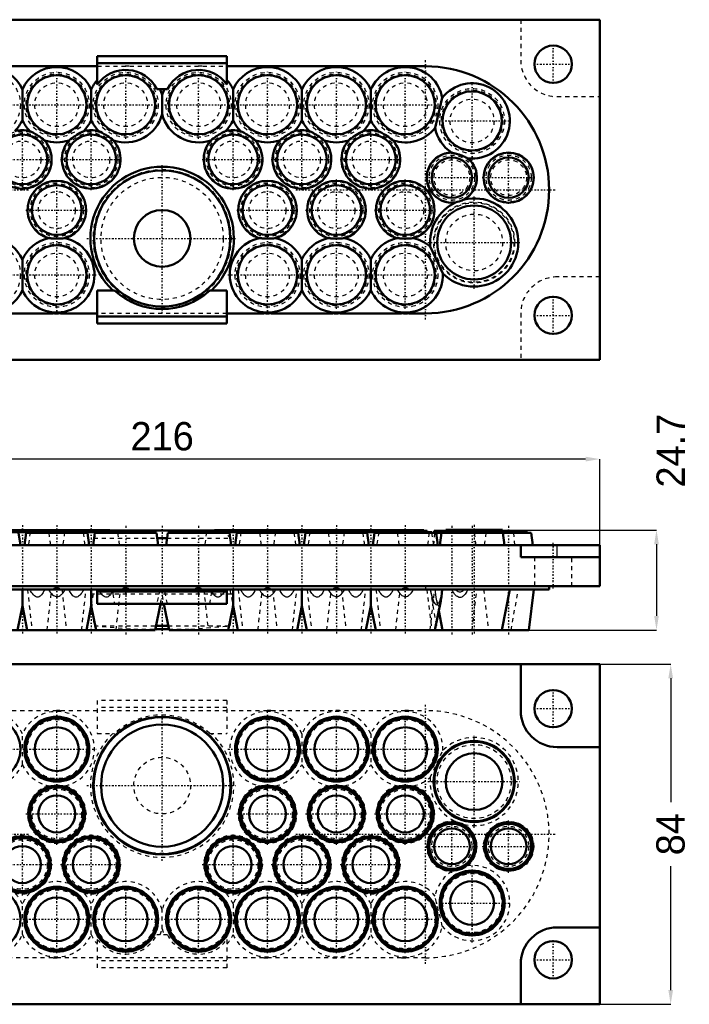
# Model space of a CAD drawing. Header units: millimetres. Extents: x 0 to 642, y 0 to 243.
# Tile 2 of 3: x 165 to 330, y 0 to 243. Entities that reach past the tile are written whole.
import ezdxf

# ---------------------------------------------------------------- set-up
doc = ezdxf.new("R2010")
doc.units = ezdxf.units.MM
doc.linetypes.add('Center', pattern=[1.5, 0.45, -0.5, 0.05, -0.5])
doc.linetypes.add('Dashed', pattern=[2, 1, -1])
for name, color, linetype, lineweight in [('AM_0', 7, 'Continuous', 50), ('AM_4', 3, 'Continuous', 25), ('AM_5', 3, 'Continuous', 25), ('AM_7', 7, 'Center', 25), ('AM_9', 6, 'Dashed', 25)]:
    doc.layers.add(name, color=color, linetype=linetype, lineweight=lineweight)
doc.dimstyles.new('ISO-25', dxfattribs={"dimtxt": 2.5, "dimasz": 2.5, "dimexe": 1.25, "dimexo": 0.625, "dimtad": 1, "dimtxsty": 'Standard', "dimcen": 2.5, "dimadec": 0, "dimazin": 0, "dimtfac": 1, "dimtmove": 0, "dimatfit": 3, "dimfxl": 1, "dimarcsym": 0})

# ---------------------------------------------------------------- blocks, each defined once
blk = doc.blocks.new('1_EHTC2135G_0__0_in_EHTC2135G_0__1300')
at = {"layer": 'AM_0'}
for p, q in [((308.4, 84), (92.4, 84)), ((288.9, 72.5), (288.9, 84)), ((308.4, 0), (308.4, 84)), ((308.4, 63.5), (297.9, 63.5)), ((297.9, 19), (308.4, 19)), ((288.9, 0), (288.9, 10)), ((92.4, 0), (308.4, 0))]:
    blk.add_line(p, q, dxfattribs=at)
for centre, radius in [((296.9, 73), 4.6), ((157.4, 63), 8.01), ((174.4, 63), 8.01), ((174.4, 63), 7.59), ((200.4, 54), 17), ((200.4, 54), 16.9), ((226.4, 63), 8.01), ((226.4, 63), 7.59), ((243.4, 63), 8.01), ((243.4, 63), 7.59), ((260.4, 63), 8.01), ((260.4, 63), 7.59), ((174.4, 63), 5.41), ((200.4, 54), 15.08), ((226.4, 63), 5.41), ((243.4, 63), 5.41), ((260.4, 63), 5.41), ((277.4, 55), 10), ((277.4, 55), 9.82), ((277.4, 55), 7.01), ((174.4, 47), 7.01), ((174.4, 47), 6.56), ((226.4, 47), 7.01), ((226.4, 47), 6.56), ((243.4, 47), 7.01), ((243.4, 47), 6.56), ((260.4, 47), 7.01), ((260.4, 47), 6.56), ((174.4, 47), 4.56), ((226.4, 47), 4.56), ((243.4, 47), 4.56), ((260.4, 47), 4.56), ((271.9, 39), 6.01), ((271.9, 39), 5.59), ((285.9, 39), 6.01), ((285.9, 39), 5.59), ((165.9, 34.5), 7.01), ((182.9, 34.5), 7.01), ((217.9, 34.5), 7.01), ((234.9, 34.5), 7.01), ((251.9, 34.5), 7.01), ((271.9, 39), 4.41), ((285.9, 39), 4.41), ((165.9, 34.5), 6.56), ((165.9, 34.5), 4.56), ((182.9, 34.5), 6.56), ((182.9, 34.5), 4.56), ((217.9, 34.5), 6.56), ((217.9, 34.5), 4.56), ((234.9, 34.5), 6.56), ((234.9, 34.5), 4.56), ((251.9, 34.5), 6.56), ((251.9, 34.5), 4.56), ((276.9, 25), 8.01), ((276.9, 25), 7.59), ((276.9, 25), 5.41), ((157.4, 21), 8.01), ((174.4, 21), 8.01), ((174.4, 21), 7.59), ((191.4, 21), 8.01), ((191.4, 21), 7.59), ((209.4, 21), 8.01), ((209.4, 21), 7.59), ((226.4, 21), 8.01), ((226.4, 21), 7.59), ((243.4, 21), 8.01), ((243.4, 21), 7.59), ((260.4, 21), 8.01), ((260.4, 21), 7.59), ((174.4, 21), 5.41), ((191.4, 21), 5.41), ((209.4, 21), 5.41), ((226.4, 21), 5.41), ((243.4, 21), 5.41), ((260.4, 21), 5.41), ((296.9, 11), 4.6)]:
    blk.add_circle(centre, radius, dxfattribs=at)
for centre, start, end in [((297.9, 72.5), 180, 270), ((297.9, 10), 90, 180)]:
    blk.add_arc(centre, 9, start, end, dxfattribs=at)
at = {"layer": 'AM_7'}
for p, q in [((296.9, 68.17), (296.9, 77.83)), ((265.4, 9.97), (265.4, 74.03)), ((292.07, 73), (301.73, 73)), ((174.4, 39.4), (174.4, 72.77)), ((200.4, 35.41), (200.4, 72.59)), ((226.4, 39.4), (226.4, 72.77)), ((243.4, 39.4), (243.4, 71.41)), ((260.4, 39.4), (260.4, 71.41)), ((277.4, 43.56), (277.4, 66.44)), ((148.99, 63), (184.16, 63)), ((216.63, 63), (251.81, 63)), ((251.99, 63), (268.81, 63)), ((181.81, 54), (218.99, 54)), ((265.96, 55), (288.84, 55)), ((166.8, 47), (182, 47)), ((218.8, 47), (234, 47)), ((235.8, 47), (251, 47)), ((252.8, 47), (268, 47)), ((271.9, 32.5), (271.9, 45.5)), ((285.9, 32.5), (285.9, 45.5)), ((103.38, 42), (167.43, 42)), ((165.9, 26.9), (165.9, 42.1)), ((182.9, 26.9), (182.9, 42.1)), ((217.9, 26.9), (217.9, 42.1)), ((233.37, 42), (297.43, 42)), ((234.9, 26.9), (234.9, 42.1)), ((251.9, 26.9), (251.9, 42.1)), ((265.4, 39), (278.4, 39)), ((279.4, 39), (292.4, 39)), ((158.3, 34.5), (173.5, 34.5)), ((175.3, 34.5), (190.5, 34.5)), ((210.3, 34.5), (225.5, 34.5)), ((227.3, 34.5), (242.5, 34.5)), ((244.3, 34.5), (259.5, 34.5)), ((276.9, 15.23), (276.9, 34.77)), ((174.4, 12.59), (174.4, 29.41)), ((191.4, 12.59), (191.4, 29.41)), ((209.4, 12.59), (209.4, 29.41)), ((226.4, 12.59), (226.4, 29.41)), ((243.4, 12.59), (243.4, 29.41)), ((260.4, 12.59), (260.4, 29.41)), ((267.13, 25), (286.67, 25)), ((148.99, 21), (165.81, 21)), ((165.99, 21), (182.81, 21)), ((182.99, 21), (199.81, 21)), ((200.99, 21), (217.81, 21)), ((217.99, 21), (234.81, 21)), ((234.99, 21), (251.81, 21)), ((251.99, 21), (268.81, 21)), ((296.9, 6.17), (296.9, 15.83)), ((292.07, 11), (301.73, 11))]:
    blk.add_line(p, q, dxfattribs=at)
at = {"layer": 'AM_9'}
for p, q in [((184.4, 75), (184.4, 66.87)), ((216.4, 75), (184.4, 75)), ((216.4, 73.27), (184.4, 73.27)), ((216.4, 75), (216.4, 66.87)), ((135.4, 72.5), (265.4, 72.5)), ((165.9, 59.23), (165.9, 66.77)), ((184.4, 66.87), (188.66, 66.87)), ((212.14, 66.87), (216.4, 66.87)), ((234.9, 66.77), (234.9, 59.23)), ((251.9, 66.77), (251.9, 59.23)), ((266.56, 56.03), (269.7, 62.7)), ((165.9, 17.23), (165.9, 24.77)), ((182.9, 17.23), (182.9, 24.77)), ((217.9, 24.77), (217.9, 17.23)), ((234.9, 24.77), (234.9, 17.23)), ((251.9, 24.77), (251.9, 17.23)), ((269.54, 19.31), (267.76, 26.69)), ((200.4, 18.66), (200.4, 23.34)), ((201.72, 17.13), (199.08, 17.13)), ((184.4, 16), (184.4, 9)), ((216.4, 16), (216.4, 9)), ((265.4, 11.5), (135.4, 11.5)), ((216.4, 10.73), (184.4, 10.73)), ((216.4, 9), (184.4, 9))]:
    blk.add_line(p, q, dxfattribs=at)
for points in [[(172.33, 53.93), (172.79, 53.98), (173.35, 54.02), (173.81, 54.04), (174.25, 54.04), (174.72, 54.04), (175.2, 54.03), (175.55, 54.01), (175.86, 53.99), (176.47, 53.93)], [(224.33, 53.93), (224.79, 53.98), (225.35, 54.02), (225.81, 54.04), (226.25, 54.04), (226.72, 54.04), (227.2, 54.03), (227.55, 54.01), (227.86, 53.99), (228.47, 53.93)], [(241.33, 53.93), (241.79, 53.98), (242.35, 54.02), (242.81, 54.04), (243.25, 54.04), (243.72, 54.04), (244.2, 54.03), (244.55, 54.01), (244.86, 53.99), (245.47, 53.93)], [(258.33, 53.93), (258.79, 53.98), (259.35, 54.02), (259.81, 54.04), (260.25, 54.04), (260.72, 54.04), (261.2, 54.03), (261.55, 54.01), (261.86, 53.99), (262.47, 53.93)], [(272.8, 45.13), (273.21, 45.01), (273.7, 44.86), (274.08, 44.73), (274.43, 44.6), (274.71, 44.49), (274.96, 44.38)], [(275.87, 34.24), (275.37, 34), (275.07, 33.86), (274.72, 33.71), (274.52, 33.63)], [(273.25, 33.18), (273.05, 33.11), (272.68, 33.01), (272.36, 32.93), (271.85, 32.81)], [(171.41, 29.8), (171.05, 29.53), (170.62, 29.21), (170.26, 28.96), (169.82, 28.66), (169.47, 28.44), (169.13, 28.24), (168.86, 28.09), (168.63, 27.95), (168.15, 27.7), (167.75, 27.51)], [(181.05, 27.51), (180.64, 27.7), (180.17, 27.96), (179.79, 28.17), (179.33, 28.44), (178.98, 28.66), (178.65, 28.88), (178.4, 29.06), (178.17, 29.21), (177.75, 29.53), (177.39, 29.8)], [(188.41, 29.8), (188.05, 29.53), (187.62, 29.21), (187.26, 28.96), (186.82, 28.66), (186.47, 28.44), (186.13, 28.24), (185.86, 28.09), (185.63, 27.95), (185.15, 27.7), (184.75, 27.51)], [(216.05, 27.51), (215.64, 27.7), (215.17, 27.96), (214.79, 28.17), (214.33, 28.44), (213.98, 28.66), (213.65, 28.88), (213.4, 29.06), (213.17, 29.21), (212.75, 29.53), (212.39, 29.8)], [(223.41, 29.8), (223.05, 29.53), (222.62, 29.21), (222.26, 28.96), (221.82, 28.66), (221.47, 28.44), (221.13, 28.24), (220.86, 28.09), (220.63, 27.95), (220.15, 27.7), (219.75, 27.51)], [(233.05, 27.51), (232.64, 27.7), (232.17, 27.96), (231.79, 28.17), (231.33, 28.44), (230.98, 28.66), (230.65, 28.88), (230.4, 29.06), (230.17, 29.21), (229.75, 29.53), (229.39, 29.8)], [(240.41, 29.8), (240.05, 29.53), (239.62, 29.21), (239.26, 28.96), (238.82, 28.66), (238.47, 28.44), (238.13, 28.24), (237.86, 28.09), (237.63, 27.95), (237.15, 27.7), (236.75, 27.51)], [(250.05, 27.51), (249.64, 27.7), (249.17, 27.96), (248.79, 28.17), (248.33, 28.44), (247.98, 28.66), (247.65, 28.88), (247.4, 29.06), (247.17, 29.21), (246.75, 29.53), (246.39, 29.8)], [(257.41, 29.8), (257.05, 29.53), (256.62, 29.21), (256.26, 28.96), (255.82, 28.66), (255.47, 28.44), (255.13, 28.24), (254.86, 28.09), (254.63, 27.95), (254.15, 27.7), (253.75, 27.51)]]:
    blk.add_lwpolyline(points, dxfattribs=at)
for centre, radius in [((200.4, 54), 16.8), ((174.4, 63), 7.3), ((226.4, 63), 7.3), ((243.4, 63), 7.3), ((260.4, 63), 7.3), ((277.4, 55), 9.13), ((200.4, 54), 7), ((174.4, 47), 6.13), ((226.4, 47), 6.13), ((243.4, 47), 6.13), ((260.4, 47), 6.13), ((271.9, 39), 4.97), ((285.9, 39), 6.19), ((285.9, 39), 4.97), ((165.9, 34.5), 6.13), ((182.9, 34.5), 6.13), ((217.9, 34.5), 6.13), ((234.9, 34.5), 6.13), ((251.9, 34.5), 6.13), ((276.9, 25), 7.3), ((174.4, 21), 7.3), ((191.4, 21), 7.3), ((209.4, 21), 7.3), ((226.4, 21), 7.3), ((243.4, 21), 7.3), ((260.4, 21), 7.3)]:
    blk.add_circle(centre, radius, dxfattribs=at)
for centre, radius, start, end in [((157.4, 63), 9.3, 23.9389, 156.0611), ((174.4, 63), 9.3, 282.8643, 156.0611), ((174.4, 63), 9.54, 84.6134, 95.3866), ((200.4, 54), 17.42, 47.6376, 132.3624), ((226.4, 63), 9.3, 23.9389, 257.1357), ((226.4, 63), 9.54, 84.6134, 95.3866), ((243.4, 63), 9.3, 23.9389, 156.0611), ((243.4, 63), 9.54, 84.6134, 95.3866), ((260.4, 63), 9.3, 358.146, 156.0611), ((260.4, 63), 9.54, 84.6134, 95.3866), ((265.4, 42), 30.5, 270, 90), ((200.4, 54), 17.7, 133.3405, 46.6595), ((277.4, 55), 10.89, 257.0681, 135.0214), ((157.4, 63), 9.3, 282.8643, 336.0611), ((174.4, 63), 9.3, 203.9389, 257.1357), ((226.4, 63), 9.3, 282.8643, 336.0611), ((243.4, 63), 9.3, 203.9389, 257.1357), ((243.4, 63), 9.3, 282.8643, 336.0611), ((260.4, 63), 9.3, 203.9389, 257.1357), ((260.4, 63), 9.3, 282.8643, 311.4517), ((277.4, 55), 10.89, 174.5764, 244.991), ((174.4, 47), 7.24, 106.6275, 73.3725), ((226.4, 47), 7.24, 106.6275, 73.3725), ((243.4, 47), 7.24, 106.6275, 73.3725), ((260.4, 47), 7.24, 106.6275, 73.3725), ((271.9, 39), 6.19, 81.6902, 269.4917), ((271.9, 39), 6.19, 309.816, 60.3689), ((165.9, 34.5), 7.24, 319.5444, 220.4556), ((182.9, 34.5), 7.24, 319.5444, 220.4556), ((217.9, 34.5), 7.24, 319.5444, 220.4556), ((234.9, 34.5), 7.24, 319.5444, 220.4556), ((251.9, 34.5), 7.24, 319.5444, 220.4556), ((276.9, 25), 9.3, 217.7329, 96.3825), ((276.9, 25), 9.3, 122.9252, 169.521), ((174.4, 21), 9.3, 71.2196, 108.7804), ((191.4, 21), 9.3, 14.5926, 108.7804), ((209.4, 21), 9.3, 71.2196, 165.4074), ((226.4, 21), 9.3, 71.2196, 108.7804), ((243.4, 21), 9.3, 71.2196, 108.7804), ((260.4, 21), 9.3, 37.7329, 108.7804), ((157.4, 21), 9.3, 23.9389, 44.3889), ((165.9, 34.5), 7.24, 255.153, 284.847), ((174.4, 21), 9.3, 135.6111, 156.0611), ((174.4, 21), 9.3, 23.9389, 44.3889), ((182.9, 34.5), 7.24, 255.153, 284.847), ((191.4, 21), 9.3, 135.6111, 156.0611), ((209.4, 21), 9.3, 23.9389, 44.3889), ((217.9, 34.5), 7.24, 255.153, 284.847), ((226.4, 21), 9.3, 135.6111, 156.0611), ((226.4, 21), 9.3, 23.9389, 44.3889), ((234.9, 34.5), 7.24, 255.153, 284.847), ((243.4, 21), 9.3, 135.6111, 156.0611), ((243.4, 21), 9.3, 23.9389, 44.3889), ((251.9, 34.5), 7.24, 255.153, 284.847), ((260.4, 21), 9.3, 135.6111, 156.0611), ((157.4, 21), 9.3, 203.9389, 336.0611), ((174.4, 21), 9.3, 203.9389, 336.0611), ((191.4, 21), 9.3, 203.9389, 221.1762), ((191.4, 21), 8.6, 215.5159, 333.2339), ((191.4, 21), 9.3, 335.3892, 345.4074), ((209.4, 21), 9.3, 194.5926, 204.6108), ((209.4, 21), 8.6, 206.7661, 324.4841), ((209.4, 21), 9.3, 318.8238, 336.0611), ((226.4, 21), 9.3, 203.9389, 336.0611), ((243.4, 21), 9.3, 203.9389, 336.0611), ((260.4, 21), 9.3, 203.9389, 349.521), ((174.4, 21), 9.54, 264.6134, 275.3866), ((191.4, 21), 9.54, 264.6134, 275.3866), ((209.4, 21), 9.54, 264.6134, 275.3866), ((226.4, 21), 9.54, 264.6134, 275.3866), ((243.4, 21), 9.54, 264.6134, 275.3866), ((260.4, 21), 9.54, 264.6134, 275.3866)]:
    blk.add_arc(centre, radius, start, end, dxfattribs=at)
blk = doc.blocks.new('3_EHTC2135G_0__0_in_EHTC2135G_0__1300')
at = {"layer": 'AM_0'}
for p, q in [((135.84, 117.1), (187.46, 117.1)), ((168.99, 116.9), (179.81, 116.9)), ((168.99, 116.9), (168.99, 116.4)), ((170.46, 116.9), (170.46, 117.1)), ((178.34, 117.1), (178.34, 116.9)), ((179.81, 116.4), (179.81, 116.9)), ((185.99, 116.9), (196.81, 116.9)), ((185.99, 116.9), (185.99, 116.4)), ((187.46, 116.9), (187.46, 117.1)), ((187.46, 116.95), (213.34, 116.95)), ((196.81, 116.4), (196.81, 116.9)), ((203.99, 116.9), (214.81, 116.9)), ((203.99, 116.9), (203.99, 116.4)), ((213.34, 117.1), (213.34, 116.9)), ((213.34, 117.1), (264.96, 117.1)), ((214.81, 116.4), (214.81, 116.9)), ((220.99, 116.9), (231.81, 116.9)), ((220.99, 116.9), (220.99, 116.4)), ((222.46, 116.9), (222.46, 117.1)), ((230.34, 117.1), (230.34, 116.9)), ((231.81, 116.4), (231.81, 116.9)), ((237.99, 116.9), (248.81, 116.9)), ((237.99, 116.9), (237.99, 116.4)), ((239.46, 116.9), (239.46, 117.1)), ((247.34, 117.1), (247.34, 116.9)), ((248.81, 116.4), (248.81, 116.9)), ((254.99, 116.9), (265.81, 116.9)), ((254.99, 116.9), (254.99, 116.4)), ((256.46, 116.9), (256.46, 117.1)), ((264.96, 116.9), (264.96, 117.1)), ((265.81, 116.4), (265.81, 116.9)), ((267.49, 116.9), (267.49, 116.4)), ((267.49, 116.9), (290.31, 116.9)), ((270.39, 117.11), (284.41, 117.11)), ((270.39, 117.11), (270.39, 116.9)), ((271.49, 116.9), (271.49, 116.4)), ((282.31, 116.4), (282.31, 116.9)), ((284.41, 116.9), (284.41, 117.11)), ((290.31, 116.4), (290.31, 116.9)), ((162.81, 116.6), (168.99, 116.6)), ((165.41, 113.4), (164.99, 116.4)), ((166.81, 116.4), (166.39, 113.4)), ((166.81, 116.4), (181.99, 116.4)), ((179.81, 116.6), (185.99, 116.6)), ((182.41, 113.4), (181.99, 116.4)), ((183.81, 116.4), (183.39, 113.4)), ((183.81, 116.4), (198.99, 116.4)), ((199.41, 113.4), (198.99, 116.4)), ((199.18, 115.05), (201.62, 115.05)), ((201.81, 116.4), (201.39, 113.4)), ((201.81, 116.4), (216.99, 116.4)), ((214.81, 116.6), (220.99, 116.6)), ((217.41, 113.4), (216.99, 116.4)), ((218.81, 116.4), (218.39, 113.4)), ((218.81, 116.4), (233.99, 116.4)), ((231.81, 116.6), (237.99, 116.6)), ((234.41, 113.4), (233.99, 116.4)), ((235.81, 116.4), (235.39, 113.4)), ((235.81, 116.4), (250.99, 116.4)), ((248.81, 116.6), (254.99, 116.6)), ((251.41, 113.4), (250.99, 116.4)), ((252.81, 116.4), (252.39, 113.4)), ((252.81, 116.4), (291.49, 116.4)), ((265.81, 116.6), (266.96, 116.6)), ((266.99, 116.4), (266.96, 116.6)), ((268.41, 113.4), (267.99, 116.4)), ((269.31, 116.4), (268.89, 113.4)), ((284.91, 113.4), (284.49, 116.4)), ((291.91, 113.4), (291.49, 116.4)), ((92.4, 113.4), (308.4, 113.4)), ((288.9, 110.4), (288.9, 113.4)), ((308.4, 103.2), (308.4, 113.4)), ((288.9, 110.4), (308.4, 110.4)), ((92.4, 103.2), (308.4, 103.2)), ((104.9, 102.4), (295.9, 102.4)), ((165.9, 102.4), (165.9, 98.4)), ((182.9, 102.4), (182.9, 98.4)), ((184.4, 102.4), (184.4, 98.9)), ((216.4, 102.4), (216.4, 98.9)), ((217.9, 98.4), (217.9, 102.4)), ((234.9, 98.4), (234.9, 102.4)), ((251.9, 98.4), (251.9, 102.4)), ((284.2, 92.4), (286.2, 102.4)), ((290.87, 92.4), (292.09, 102.4)), ((295.9, 102.4), (295.9, 103.2)), ((216.4, 101.9), (184.4, 101.9)), ((164.7, 92.4), (165.9, 98.4)), ((165.9, 98.4), (167.1, 92.4)), ((181.7, 92.4), (182.9, 98.4)), ((182.9, 98.4), (184.1, 92.4)), ((216.4, 98.9), (184.4, 98.9)), ((198.7, 92.4), (200, 98.9)), ((200.8, 98.9), (202.1, 92.4)), ((216.7, 92.4), (217.9, 98.4)), ((217.9, 98.4), (219.1, 92.4)), ((233.7, 92.4), (234.9, 98.4)), ((234.9, 98.4), (236.1, 92.4)), ((250.7, 92.4), (251.9, 98.4)), ((251.9, 98.4), (253.1, 92.4)), ((267.7, 92.4), (269.14, 99.58)), ((268.65, 97.15), (269.6, 92.4)), ((109.93, 92.4), (198.7, 92.4)), ((198.74, 92.6), (202.06, 92.6)), ((198.91, 93.45), (201.89, 93.45)), ((202.1, 92.4), (290.87, 92.4))]:
    blk.add_line(p, q, dxfattribs=at)
for points in [[(175.3, 102.4), (175.25, 102.43), (175, 102.57), (174.73, 102.66), (174.49, 102.7), (174.24, 102.69), (174, 102.64), (173.77, 102.55), (173.5, 102.4)], [(192.3, 102.4), (192.23, 102.44), (191.98, 102.58), (191.71, 102.67), (191.47, 102.7), (191.22, 102.69), (190.97, 102.63), (190.74, 102.54), (190.5, 102.4)], [(210.3, 102.4), (210.23, 102.44), (209.98, 102.58), (209.71, 102.67), (209.47, 102.7), (209.22, 102.69), (208.97, 102.63), (208.74, 102.54), (208.5, 102.4)], [(227.3, 102.4), (227.22, 102.45), (226.97, 102.58), (226.7, 102.67), (226.45, 102.7), (226.2, 102.69), (225.96, 102.63), (225.73, 102.53), (225.5, 102.4)], [(244.3, 102.4), (244.24, 102.44), (243.99, 102.57), (243.72, 102.66), (243.47, 102.7), (243.22, 102.69), (242.98, 102.64), (242.75, 102.54), (242.5, 102.4)], [(261.3, 102.4), (261, 102.56), (260.79, 102.65), (260.56, 102.69), (260.33, 102.7), (260.1, 102.67), (259.89, 102.6), (259.7, 102.52), (259.5, 102.4)], [(269.54, 102.4), (269.44, 101.53), (269.32, 100.69), (269.26, 100.28), (269.19, 99.87), (269.14, 99.58)]]:
    blk.add_lwpolyline(points, dxfattribs=at)
at = {"layer": 'AM_4'}
for p, q in [((297.9, 110.4), (297.9, 113.4)), ((265.4, 103.2), (265.4, 102.4))]:
    blk.add_line(p, q, dxfattribs=at)
at = {"layer": 'AM_7'}
for p, q in [((165.9, 118.34), (165.9, 91.16)), ((174.4, 118.34), (174.4, 91.16)), ((182.9, 118.34), (182.9, 91.16)), ((191.4, 118.13), (191.4, 91.17)), ((200.4, 118.16), (200.4, 91.38)), ((209.4, 118.13), (209.4, 91.17)), ((217.9, 118.34), (217.9, 91.16)), ((226.4, 118.34), (226.4, 91.16)), ((234.9, 118.34), (234.9, 91.16)), ((243.4, 118.34), (243.4, 91.16)), ((251.9, 118.34), (251.9, 91.16)), ((260.4, 118.34), (260.4, 91.16)), ((271.9, 118.13), (271.9, 91.17)), ((276.9, 118.13), (276.9, 91.17)), ((277.4, 118.35), (277.4, 91.16)), ((285.9, 118.13), (285.9, 91.17)), ((296.9, 102.69), (296.9, 113.91))]:
    blk.add_line(p, q, dxfattribs=at)
at = {"layer": 'AM_9'}
for p, q in [((169.84, 117.1), (169.84, 116.6)), ((170.46, 116.6), (170.46, 116.9)), ((178.34, 116.9), (178.34, 116.6)), ((178.96, 116.6), (178.96, 117.1)), ((185.32, 116.95), (183.5, 115.05)), ((185.32, 116.95), (187.46, 116.95)), ((187.46, 116.6), (187.46, 116.9)), ((213.34, 116.95), (215.48, 116.95)), ((213.34, 116.9), (213.34, 116.6)), ((217.3, 115.05), (215.48, 116.95)), ((221.84, 117.1), (221.84, 116.6)), ((222.46, 116.6), (222.46, 116.9)), ((230.34, 116.9), (230.34, 116.6)), ((230.96, 116.6), (230.96, 117.1)), ((238.84, 117.1), (238.84, 116.6)), ((239.46, 116.6), (239.46, 116.9)), ((247.34, 116.9), (247.34, 116.6)), ((247.96, 116.6), (247.96, 117.1)), ((255.84, 117.1), (255.84, 116.6)), ((256.46, 116.6), (256.46, 116.9)), ((264.96, 116.6), (264.96, 116.9)), ((270.39, 116.9), (270.39, 116.36)), ((276.31, 116.4), (276.31, 116.9)), ((281.49, 116.9), (281.49, 116.4)), ((284.41, 116.36), (284.41, 116.9)), ((167.84, 116.6), (167.39, 113.4)), ((168.99, 116.6), (179.81, 116.6)), ((172.91, 113.4), (172.46, 116.6)), ((176.34, 116.6), (175.89, 113.4)), ((181.41, 113.4), (180.96, 116.6)), ((183.5, 115.05), (183.4, 113.4)), ((183.5, 115.05), (199.18, 115.05)), ((185.99, 116.6), (189.46, 116.6)), ((189.91, 113.4), (189.46, 116.6)), ((201.62, 115.05), (217.3, 115.05)), ((211.34, 116.6), (210.89, 113.4)), ((211.34, 116.6), (214.81, 116.6)), ((217.4, 113.4), (217.3, 115.05)), ((219.84, 116.6), (219.39, 113.4)), ((220.99, 116.6), (231.81, 116.6)), ((224.91, 113.4), (224.46, 116.6)), ((228.34, 116.6), (227.89, 113.4)), ((233.41, 113.4), (232.96, 116.6)), ((236.84, 116.6), (236.39, 113.4)), ((237.99, 116.6), (248.81, 116.6)), ((241.91, 113.4), (241.46, 116.6)), ((245.34, 116.6), (244.89, 113.4)), ((250.41, 113.4), (249.96, 116.6)), ((253.84, 116.6), (253.39, 113.4)), ((254.99, 116.6), (265.81, 116.6)), ((258.91, 113.4), (258.46, 116.6)), ((266.31, 116.4), (265.89, 113.4)), ((267.41, 113.4), (266.99, 116.4)), ((267.58, 116.36), (267.4, 113.4)), ((267.58, 116.36), (287.22, 116.36)), ((277.91, 113.4), (277.49, 116.4)), ((280.31, 116.4), (279.89, 113.4)), ((287.4, 113.4), (287.22, 116.36)), ((292.3, 110.4), (292.3, 103.2)), ((301.5, 103.2), (301.5, 110.4)), ((167.16, 102.4), (168.27, 92.4)), ((172.03, 92.4), (173.14, 102.4)), ((175.66, 102.4), (176.77, 92.4)), ((180.53, 92.4), (181.64, 102.4)), ((182.7, 102.4), (182.7, 101.33)), ((182.9, 98.4), (183.7, 102.4)), ((188.25, 102.4), (188.25, 101.33)), ((189.03, 92.4), (190.14, 102.4)), ((199.86, 102.4), (199.08, 98.9)), ((200.4, 102.4), (200.4, 100.9)), ((201.72, 98.9), (200.94, 102.4)), ((210.66, 102.4), (211.77, 92.4)), ((212.55, 101.33), (212.55, 102.4)), ((217.1, 102.4), (217.9, 98.4)), ((218.1, 101.33), (218.1, 102.4)), ((219.16, 102.4), (220.27, 92.4)), ((224.03, 92.4), (225.14, 102.4)), ((227.66, 102.4), (228.77, 92.4)), ((232.53, 92.4), (233.64, 102.4)), ((236.16, 102.4), (237.27, 92.4)), ((241.03, 92.4), (242.14, 102.4)), ((244.66, 102.4), (245.77, 92.4)), ((249.53, 92.4), (250.64, 102.4)), ((253.16, 102.4), (254.27, 92.4)), ((258.03, 92.4), (259.14, 102.4)), ((265.71, 102.4), (266.93, 92.4)), ((266.51, 102.4), (268.27, 92.4)), ((266.53, 92.4), (267.64, 102.4)), ((269.14, 99.58), (269.7, 102.4)), ((276.87, 92.4), (278.09, 102.4)), ((279.71, 102.4), (280.93, 92.4)), ((286.53, 92.4), (288.29, 102.4)), ((182.7, 101.33), (183.6, 93.45)), ((182.7, 101.33), (218.1, 101.33)), ((188.25, 101.33), (188.66, 98.9)), ((200, 98.9), (200.4, 100.9)), ((200.4, 100.9), (200.8, 98.9)), ((212.14, 98.9), (212.55, 101.33)), ((217.2, 93.45), (218.1, 101.33)), ((268.16, 99.58), (268.65, 97.15)), ((183.6, 93.45), (193.4, 92.6)), ((183.6, 93.45), (198.91, 93.45)), ((193.4, 92.6), (198.74, 92.6)), ((201.89, 93.45), (217.2, 93.45)), ((202.06, 92.6), (207.4, 92.6)), ((207.4, 92.6), (217.2, 93.45))]:
    blk.add_line(p, q, dxfattribs=at)
for points in [[(171.41, 102.4), (171.24, 102.05), (171.05, 101.71), (170.85, 101.39), (170.62, 101.09), (170.45, 100.9), (170.26, 100.74), (170.05, 100.62), (169.82, 100.54), (169.64, 100.52), (169.47, 100.54), (169.29, 100.59), (169.13, 100.67), (168.86, 100.86), (168.63, 101.09), (168.38, 101.39), (168.15, 101.71), (167.95, 102.05), (167.75, 102.4)], [(172.33, 102.4), (172.55, 102.06), (172.79, 101.73), (173.06, 101.41), (173.35, 101.12), (173.57, 100.95), (173.81, 100.82), (174.02, 100.73), (174.25, 100.68), (174.48, 100.68), (174.72, 100.72), (174.96, 100.8), (175.2, 100.93), (175.38, 101.06), (175.55, 101.21), (175.86, 101.54), (176.18, 101.96), (176.47, 102.4)], [(181.05, 102.4), (180.85, 102.05), (180.64, 101.71), (180.42, 101.39), (180.17, 101.09), (179.99, 100.9), (179.79, 100.74), (179.57, 100.62), (179.33, 100.54), (179.16, 100.52), (178.98, 100.54), (178.81, 100.59), (178.65, 100.67), (178.4, 100.86), (178.17, 101.09), (177.95, 101.39), (177.75, 101.71), (177.56, 102.05), (177.39, 102.4)], [(188.41, 102.4), (188.24, 102.05), (188.05, 101.71), (187.85, 101.39), (187.62, 101.09), (187.45, 100.9), (187.26, 100.74), (187.05, 100.62), (186.82, 100.54), (186.64, 100.52), (186.47, 100.54), (186.29, 100.59), (186.13, 100.67), (185.86, 100.86), (185.63, 101.09), (185.38, 101.39), (185.15, 101.71), (184.95, 102.05), (184.75, 102.4)], [(216.05, 102.4), (215.85, 102.05), (215.64, 101.71), (215.42, 101.39), (215.17, 101.09), (214.99, 100.9), (214.79, 100.74), (214.57, 100.62), (214.33, 100.54), (214.16, 100.52), (213.98, 100.54), (213.81, 100.59), (213.65, 100.67), (213.4, 100.86), (213.17, 101.09), (212.95, 101.39), (212.75, 101.71), (212.56, 102.05), (212.39, 102.4)], [(223.41, 102.4), (223.24, 102.05), (223.05, 101.71), (222.85, 101.39), (222.62, 101.09), (222.45, 100.9), (222.26, 100.74), (222.05, 100.62), (221.82, 100.54), (221.64, 100.52), (221.47, 100.54), (221.29, 100.59), (221.13, 100.67), (220.86, 100.86), (220.63, 101.09), (220.38, 101.39), (220.15, 101.71), (219.95, 102.05), (219.75, 102.4)], [(224.33, 102.4), (224.55, 102.06), (224.79, 101.73), (225.06, 101.41), (225.35, 101.12), (225.57, 100.95), (225.81, 100.82), (226.02, 100.73), (226.25, 100.68), (226.48, 100.68), (226.72, 100.72), (226.96, 100.8), (227.2, 100.93), (227.38, 101.06), (227.55, 101.21), (227.86, 101.54), (228.18, 101.96), (228.47, 102.4)], [(233.05, 102.4), (232.85, 102.05), (232.64, 101.71), (232.42, 101.39), (232.17, 101.09), (231.99, 100.9), (231.79, 100.74), (231.57, 100.62), (231.33, 100.54), (231.16, 100.52), (230.98, 100.54), (230.81, 100.59), (230.65, 100.67), (230.4, 100.86), (230.17, 101.09), (229.95, 101.39), (229.75, 101.71), (229.56, 102.05), (229.39, 102.4)], [(240.41, 102.4), (240.24, 102.05), (240.05, 101.71), (239.85, 101.39), (239.62, 101.09), (239.45, 100.9), (239.26, 100.74), (239.05, 100.62), (238.82, 100.54), (238.64, 100.52), (238.47, 100.54), (238.29, 100.59), (238.13, 100.67), (237.86, 100.86), (237.63, 101.09), (237.38, 101.39), (237.15, 101.71), (236.95, 102.05), (236.75, 102.4)], [(241.33, 102.4), (241.55, 102.06), (241.79, 101.73), (242.06, 101.41), (242.35, 101.12), (242.57, 100.95), (242.81, 100.82), (243.02, 100.73), (243.25, 100.68), (243.48, 100.68), (243.72, 100.72), (243.96, 100.8), (244.2, 100.93), (244.38, 101.06), (244.55, 101.21), (244.86, 101.54), (245.18, 101.96), (245.47, 102.4)], [(250.05, 102.4), (249.85, 102.05), (249.64, 101.71), (249.42, 101.39), (249.17, 101.09), (248.99, 100.9), (248.79, 100.74), (248.57, 100.62), (248.33, 100.54), (248.16, 100.52), (247.98, 100.54), (247.81, 100.59), (247.65, 100.67), (247.4, 100.86), (247.17, 101.09), (246.95, 101.39), (246.75, 101.71), (246.56, 102.05), (246.39, 102.4)], [(257.41, 102.4), (257.24, 102.05), (257.05, 101.71), (256.85, 101.39), (256.62, 101.09), (256.45, 100.9), (256.26, 100.74), (256.05, 100.62), (255.82, 100.54), (255.64, 100.52), (255.47, 100.54), (255.29, 100.59), (255.13, 100.67), (254.86, 100.86), (254.63, 101.09), (254.38, 101.39), (254.15, 101.71), (253.95, 102.05), (253.75, 102.4)], [(258.33, 102.4), (258.55, 102.06), (258.79, 101.73), (259.06, 101.41), (259.35, 101.12), (259.57, 100.95), (259.81, 100.82), (260.02, 100.73), (260.25, 100.68), (260.48, 100.68), (260.72, 100.72), (260.96, 100.8), (261.2, 100.93), (261.38, 101.06), (261.55, 101.21), (261.86, 101.54), (262.18, 101.96), (262.47, 102.4)], [(266.56, 102.4), (266.68, 101.86), (266.81, 101.32), (266.95, 100.8), (267.11, 100.3), (267.27, 99.82), (267.4, 99.51), (267.54, 99.23), (267.69, 98.99), (267.82, 98.83), (267.95, 98.72), (268.1, 98.67), (268.24, 98.69), (268.37, 98.75), (268.49, 98.86), (268.61, 99.02), (268.73, 99.21), (268.83, 99.43), (268.99, 99.8), (269.13, 100.2), (269.26, 100.63), (269.37, 101.03)], [(268.16, 99.58), (268.15, 99.63), (268.08, 100.04), (268.01, 100.46), (267.91, 101.14), (267.82, 101.83), (267.76, 102.4)], [(269.37, 101.03), (269.38, 101.07), (269.5, 101.53), (269.7, 102.4)], [(275.87, 102.4), (275.63, 101.96), (275.37, 101.53), (275.17, 101.26), (274.96, 101.01), (274.72, 100.78), (274.54, 100.65), (274.34, 100.55), (274.13, 100.48), (273.9, 100.45), (273.71, 100.47), (273.51, 100.53), (273.27, 100.65), (273.05, 100.8), (272.8, 101.03), (272.57, 101.29), (272.36, 101.56), (272.09, 101.97), (271.85, 102.4)], [(272.8, 102.4), (272.99, 102.22), (273.21, 102.06), (273.45, 101.94), (273.7, 101.86), (273.89, 101.84), (274.08, 101.86), (274.26, 101.91), (274.43, 101.98), (274.71, 102.17), (274.96, 102.4)], [(269.14, 99.58), (269.12, 99.49), (269.04, 99.13), (268.96, 98.86), (268.88, 98.63), (268.84, 98.54), (268.8, 98.46), (268.75, 98.4), (268.7, 98.36), (268.63, 98.35), (268.56, 98.38), (268.5, 98.47), (268.43, 98.59), (268.38, 98.73), (268.33, 98.88), (268.28, 99.06), (268.24, 99.25), (268.16, 99.58)]]:
    blk.add_lwpolyline(points, dxfattribs=at)
blk = doc.blocks.new('6_EHTC2135G_0__0_in_EHTC2135G_0__1300')
at = {"layer": 'AM_0'}
for p, q in [((92.4, 243.1), (308.4, 243.1)), ((308.4, 243.1), (308.4, 159.1)), ((184.4, 234.1), (184.4, 227.1)), ((216.4, 234.1), (184.4, 234.1)), ((216.4, 234.1), (216.4, 227.1)), ((158.3, 231.6), (173.5, 231.6)), ((175.3, 231.6), (184.4, 231.6)), ((216.4, 232.37), (184.4, 232.37)), ((216.4, 231.6), (225.5, 231.6)), ((227.3, 231.6), (242.5, 231.6)), ((244.3, 231.6), (259.5, 231.6)), ((261.3, 231.6), (265.4, 231.6)), ((165.9, 225.87), (165.9, 218.33)), ((182.9, 225.87), (182.9, 218.33)), ((201.72, 225.97), (199.08, 225.97)), ((200.4, 224.44), (200.4, 219.76)), ((217.9, 218.33), (217.9, 225.87)), ((234.9, 218.33), (234.9, 225.87)), ((251.9, 218.33), (251.9, 225.87)), ((269.54, 223.79), (267.76, 216.41)), ((266.56, 187.07), (269.7, 180.4)), ((165.9, 183.87), (165.9, 176.33)), ((234.9, 176.33), (234.9, 183.87)), ((251.9, 176.33), (251.9, 183.87)), ((184.4, 176.23), (184.4, 168.1)), ((188.66, 176.23), (184.4, 176.23)), ((216.4, 176.23), (212.14, 176.23)), ((216.4, 176.23), (216.4, 168.1)), ((173.5, 170.6), (158.3, 170.6)), ((184.4, 170.6), (175.3, 170.6)), ((225.5, 170.6), (216.4, 170.6)), ((242.5, 170.6), (227.3, 170.6)), ((259.5, 170.6), (244.3, 170.6)), ((265.4, 170.6), (261.3, 170.6)), ((216.4, 169.83), (184.4, 169.83)), ((216.4, 168.1), (184.4, 168.1)), ((308.4, 159.1), (92.4, 159.1))]:
    blk.add_line(p, q, dxfattribs=at)
for points in [[(171.41, 213.3), (171.05, 213.57), (170.62, 213.89), (170.26, 214.14), (169.82, 214.43), (169.47, 214.66), (169.13, 214.86), (168.86, 215.01), (168.63, 215.15), (168.15, 215.4), (167.75, 215.59)], [(181.05, 215.59), (180.64, 215.4), (180.17, 215.14), (179.79, 214.93), (179.33, 214.66), (178.98, 214.43), (178.65, 214.22), (178.4, 214.04), (178.17, 213.89), (177.75, 213.57), (177.39, 213.3)], [(188.41, 213.3), (188.05, 213.57), (187.62, 213.89), (187.26, 214.14), (186.82, 214.43), (186.47, 214.66), (186.13, 214.86), (185.86, 215.01), (185.63, 215.15), (185.15, 215.4), (184.75, 215.59)], [(216.05, 215.59), (215.64, 215.4), (215.17, 215.14), (214.79, 214.93), (214.33, 214.66), (213.98, 214.43), (213.65, 214.22), (213.4, 214.04), (213.17, 213.89), (212.75, 213.57), (212.39, 213.3)], [(223.41, 213.3), (223.05, 213.57), (222.62, 213.89), (222.26, 214.14), (221.82, 214.43), (221.47, 214.66), (221.13, 214.86), (220.86, 215.01), (220.63, 215.15), (220.15, 215.4), (219.75, 215.59)], [(233.05, 215.59), (232.64, 215.4), (232.17, 215.14), (231.79, 214.93), (231.33, 214.66), (230.98, 214.43), (230.65, 214.22), (230.4, 214.04), (230.17, 213.89), (229.75, 213.57), (229.39, 213.3)], [(240.41, 213.3), (240.05, 213.57), (239.62, 213.89), (239.26, 214.14), (238.82, 214.43), (238.47, 214.66), (238.13, 214.86), (237.86, 215.01), (237.63, 215.15), (237.15, 215.4), (236.75, 215.59)], [(250.05, 215.59), (249.64, 215.4), (249.17, 215.14), (248.79, 214.93), (248.33, 214.66), (247.98, 214.43), (247.65, 214.22), (247.4, 214.04), (247.17, 213.89), (246.75, 213.57), (246.39, 213.3)], [(257.41, 213.3), (257.05, 213.57), (256.62, 213.89), (256.26, 214.14), (255.82, 214.43), (255.47, 214.66), (255.13, 214.86), (254.86, 215.01), (254.63, 215.15), (254.15, 215.4), (253.75, 215.59)], [(275.87, 208.86), (275.63, 208.98), (275.37, 209.1), (275.07, 209.24), (274.72, 209.39), (274.54, 209.47), (274.34, 209.55), (274.13, 209.63), (273.9, 209.71), (273.71, 209.78), (273.51, 209.84), (273.28, 209.92), (273.05, 209.99), (272.69, 210.09), (272.36, 210.17), (272.09, 210.24), (271.85, 210.29)], [(272.8, 197.97), (273.21, 198.09), (273.7, 198.24), (274.08, 198.37), (274.43, 198.5), (274.71, 198.61), (274.96, 198.72)], [(172.33, 189.17), (172.55, 189.14), (172.79, 189.12), (173.05, 189.1), (173.35, 189.08), (173.57, 189.07), (173.81, 189.06), (174.02, 189.06), (174.25, 189.06), (174.48, 189.06), (174.72, 189.06), (174.96, 189.06), (175.2, 189.07), (175.38, 189.08), (175.55, 189.09), (175.86, 189.11), (176.18, 189.14), (176.47, 189.17)], [(224.33, 189.17), (224.55, 189.14), (224.79, 189.12), (225.05, 189.1), (225.35, 189.08), (225.57, 189.07), (225.81, 189.06), (226.02, 189.06), (226.25, 189.06), (226.48, 189.06), (226.72, 189.06), (226.96, 189.06), (227.2, 189.07), (227.38, 189.08), (227.55, 189.09), (227.86, 189.11), (228.18, 189.14), (228.47, 189.17)], [(241.33, 189.17), (241.55, 189.14), (241.79, 189.12), (242.05, 189.1), (242.35, 189.08), (242.57, 189.07), (242.81, 189.06), (243.02, 189.06), (243.25, 189.06), (243.48, 189.06), (243.72, 189.06), (243.96, 189.06), (244.2, 189.07), (244.38, 189.08), (244.55, 189.09), (244.86, 189.11), (245.18, 189.14), (245.47, 189.17)], [(258.33, 189.17), (258.55, 189.14), (258.79, 189.12), (259.05, 189.1), (259.35, 189.08), (259.57, 189.07), (259.81, 189.06), (260.02, 189.06), (260.25, 189.06), (260.48, 189.06), (260.72, 189.06), (260.96, 189.06), (261.2, 189.07), (261.38, 189.08), (261.55, 189.09), (261.86, 189.11), (262.18, 189.14), (262.47, 189.17)]]:
    blk.add_lwpolyline(points, dxfattribs=at)
for centre, radius in [((296.9, 232.1), 4.6), ((174.4, 222.1), 7.3), ((191.4, 222.1), 7.3), ((209.4, 222.1), 7.3), ((226.4, 222.1), 7.3), ((243.4, 222.1), 7.3), ((260.4, 222.1), 7.3), ((276.9, 218.1), 7.3), ((165.9, 208.6), 6.13), ((182.9, 208.6), 6.13), ((217.9, 208.6), 6.13), ((234.9, 208.6), 6.13), ((251.9, 208.6), 6.13), ((271.9, 204.1), 4.97), ((285.9, 204.1), 6.19), ((285.9, 204.1), 4.97), ((200.4, 189.1), 16.8), ((174.4, 196.1), 6.13), ((226.4, 196.1), 6.13), ((243.4, 196.1), 6.13), ((260.4, 196.1), 6.13), ((277.4, 188.1), 9.13), ((200.4, 189.1), 7), ((174.4, 180.1), 7.3), ((226.4, 180.1), 7.3), ((243.4, 180.1), 7.3), ((260.4, 180.1), 7.3), ((296.9, 170.1), 4.6)]:
    blk.add_circle(centre, radius, dxfattribs=at)
for centre, radius, start, end in [((157.4, 222.1), 9.3, 23.9389, 156.0611), ((174.4, 222.1), 9.3, 23.9389, 156.0611), ((174.4, 222.1), 9.54, 84.6134, 95.3866), ((226.4, 222.1), 9.3, 23.9389, 156.0611), ((226.4, 222.1), 9.54, 84.6134, 95.3866), ((243.4, 222.1), 9.3, 23.9389, 156.0611), ((243.4, 222.1), 9.54, 84.6134, 95.3866), ((260.4, 222.1), 9.3, 10.479, 156.0611), ((260.4, 222.1), 9.54, 84.6134, 95.3866), ((265.4, 201.1), 30.5, 270, 90), ((191.4, 222.1), 8.6, 26.7661, 144.4841), ((209.4, 222.1), 8.6, 35.5159, 153.2339), ((191.4, 222.1), 9.3, 138.8238, 156.0611), ((209.4, 222.1), 9.3, 23.9389, 41.1762), ((276.9, 218.1), 9.3, 263.6175, 142.2671), ((191.4, 222.1), 9.3, 14.5926, 24.6108), ((209.4, 222.1), 9.3, 155.3892, 165.4074), ((191.4, 222.1), 9.3, 251.2196, 345.4074), ((209.4, 222.1), 9.3, 194.5926, 288.7804), ((157.4, 222.1), 9.3, 315.6111, 336.0611), ((174.4, 222.1), 9.3, 203.9389, 224.3889), ((174.4, 222.1), 9.3, 315.6111, 336.0611), ((191.4, 222.1), 9.3, 203.9389, 224.3889), ((209.4, 222.1), 9.3, 315.6111, 336.0611), ((226.4, 222.1), 9.3, 203.9389, 224.3889), ((226.4, 222.1), 9.3, 315.6111, 336.0611), ((243.4, 222.1), 9.3, 203.9389, 224.3889), ((243.4, 222.1), 9.3, 315.6111, 336.0611), ((260.4, 222.1), 9.3, 203.9389, 224.3889), ((260.4, 222.1), 9.3, 251.2196, 322.2671), ((276.9, 218.1), 9.3, 190.479, 237.0748), ((165.9, 208.6), 7.24, 75.153, 104.847), ((182.9, 208.6), 7.24, 75.153, 104.847), ((217.9, 208.6), 7.24, 75.153, 104.847), ((234.9, 208.6), 7.24, 75.153, 104.847), ((251.9, 208.6), 7.24, 75.153, 104.847), ((165.9, 208.6), 7.24, 139.5444, 40.4556), ((174.4, 222.1), 9.3, 251.2196, 288.7804), ((182.9, 208.6), 7.24, 139.5444, 40.4556), ((217.9, 208.6), 7.24, 139.5444, 40.4556), ((226.4, 222.1), 9.3, 251.2196, 288.7804), ((234.9, 208.6), 7.24, 139.5444, 40.4556), ((243.4, 222.1), 9.3, 251.2196, 288.7804), ((251.9, 208.6), 7.24, 139.5444, 40.4556), ((271.9, 204.1), 6.19, 90.5083, 278.3098), ((200.4, 189.1), 17.7, 313.3405, 226.6595), ((271.9, 204.1), 6.19, 299.6311, 50.184), ((174.4, 196.1), 7.24, 286.6275, 253.3725), ((226.4, 196.1), 7.24, 286.6275, 253.3725), ((243.4, 196.1), 7.24, 286.6275, 253.3725), ((260.4, 196.1), 7.24, 286.6275, 253.3725), ((277.4, 188.1), 10.89, 115.009, 185.4236), ((277.4, 188.1), 10.89, 224.9786, 102.9319), ((157.4, 180.1), 9.3, 23.9389, 77.1357), ((174.4, 180.1), 9.3, 203.9389, 77.1357), ((174.4, 180.1), 9.3, 102.8643, 156.0611), ((226.4, 180.1), 9.3, 102.8643, 336.0611), ((226.4, 180.1), 9.3, 23.9389, 77.1357), ((243.4, 180.1), 9.3, 102.8643, 156.0611), ((243.4, 180.1), 9.3, 23.9389, 77.1357), ((260.4, 180.1), 9.3, 102.8643, 156.0611), ((260.4, 180.1), 9.3, 48.5483, 77.1357), ((260.4, 180.1), 9.3, 203.9389, 1.854), ((157.4, 180.1), 9.3, 203.9389, 336.0611), ((200.4, 189.1), 17.42, 227.6376, 312.3624), ((243.4, 180.1), 9.3, 203.9389, 336.0611), ((174.4, 180.1), 9.54, 264.6134, 275.3866), ((226.4, 180.1), 9.54, 264.6134, 275.3866), ((243.4, 180.1), 9.54, 264.6134, 275.3866), ((260.4, 180.1), 9.54, 264.6134, 275.3866)]:
    blk.add_arc(centre, radius, start, end, dxfattribs=at)
at = {"layer": 'AM_7'}
for p, q in [((296.9, 227.27), (296.9, 236.93)), ((265.4, 169.08), (265.4, 233.13)), ((292.07, 232.1), (301.73, 232.1)), ((174.4, 213.69), (174.4, 230.51)), ((191.4, 213.69), (191.4, 230.51)), ((209.4, 213.69), (209.4, 230.51)), ((226.4, 213.69), (226.4, 230.51)), ((243.4, 213.69), (243.4, 230.51)), ((260.4, 213.69), (260.4, 230.51)), ((276.9, 208.34), (276.9, 227.87)), ((148.99, 222.1), (165.81, 222.1)), ((165.99, 222.1), (182.81, 222.1)), ((182.99, 222.1), (199.81, 222.1)), ((200.99, 222.1), (217.81, 222.1)), ((217.99, 222.1), (234.81, 222.1)), ((234.99, 222.1), (251.81, 222.1)), ((251.99, 222.1), (268.81, 222.1)), ((267.13, 218.1), (286.67, 218.1)), ((165.9, 201), (165.9, 216.2)), ((182.9, 201), (182.9, 216.2)), ((217.9, 201), (217.9, 216.2)), ((234.9, 201), (234.9, 216.2)), ((251.9, 201), (251.9, 216.2)), ((271.9, 197.6), (271.9, 210.6)), ((285.9, 197.6), (285.9, 210.6)), ((158.3, 208.6), (173.5, 208.6)), ((175.3, 208.6), (190.5, 208.6)), ((200.4, 170.52), (200.4, 207.69)), ((210.3, 208.6), (225.5, 208.6)), ((227.3, 208.6), (242.5, 208.6)), ((244.3, 208.6), (259.5, 208.6)), ((174.4, 170.34), (174.4, 203.7)), ((226.4, 170.34), (226.4, 203.7)), ((243.4, 171.69), (243.4, 203.7)), ((260.4, 171.69), (260.4, 203.7)), ((265.4, 204.1), (278.4, 204.1)), ((279.4, 204.1), (292.4, 204.1)), ((103.38, 201.1), (167.43, 201.1)), ((233.37, 201.1), (297.43, 201.1)), ((277.4, 176.66), (277.4, 199.54)), ((166.8, 196.1), (182, 196.1)), ((218.8, 196.1), (234, 196.1)), ((235.8, 196.1), (251, 196.1)), ((252.8, 196.1), (268, 196.1)), ((181.81, 189.1), (218.99, 189.1)), ((265.96, 188.1), (288.84, 188.1)), ((148.99, 180.1), (184.16, 180.1)), ((216.63, 180.1), (251.81, 180.1)), ((251.99, 180.1), (268.81, 180.1)), ((296.9, 165.27), (296.9, 174.93)), ((292.07, 170.1), (301.73, 170.1))]:
    blk.add_line(p, q, dxfattribs=at)
at = {"layer": 'AM_9'}
for p, q in [((288.9, 243.1), (288.9, 233.1)), ((175.3, 231.6), (173.5, 231.6)), ((184.4, 231.6), (216.4, 231.6)), ((227.3, 231.6), (225.5, 231.6)), ((244.3, 231.6), (242.5, 231.6)), ((261.3, 231.6), (259.5, 231.6)), ((297.9, 224.1), (308.4, 224.1)), ((308.4, 179.6), (297.9, 179.6)), ((173.5, 170.6), (175.3, 170.6)), ((216.4, 170.6), (184.4, 170.6)), ((225.5, 170.6), (227.3, 170.6)), ((242.5, 170.6), (244.3, 170.6)), ((259.5, 170.6), (261.3, 170.6)), ((288.9, 170.6), (288.9, 159.1))]:
    blk.add_line(p, q, dxfattribs=at)
for centre, radius in [((157.4, 222.1), 8.01), ((174.4, 222.1), 8.01), ((174.4, 222.1), 7.59), ((191.4, 222.1), 8.01), ((191.4, 222.1), 7.59), ((209.4, 222.1), 8.01), ((209.4, 222.1), 7.59), ((226.4, 222.1), 8.01), ((226.4, 222.1), 7.59), ((243.4, 222.1), 8.01), ((243.4, 222.1), 7.59), ((260.4, 222.1), 8.01), ((260.4, 222.1), 7.59), ((174.4, 222.1), 5.41), ((191.4, 222.1), 5.41), ((209.4, 222.1), 5.41), ((226.4, 222.1), 5.41), ((243.4, 222.1), 5.41), ((260.4, 222.1), 5.41), ((276.9, 218.1), 8.01), ((276.9, 218.1), 7.59), ((276.9, 218.1), 5.41), ((165.9, 208.6), 7.01), ((165.9, 208.6), 6.56), ((182.9, 208.6), 7.01), ((182.9, 208.6), 6.56), ((217.9, 208.6), 7.01), ((217.9, 208.6), 6.56), ((234.9, 208.6), 7.01), ((234.9, 208.6), 6.56), ((251.9, 208.6), 7.01), ((251.9, 208.6), 6.56), ((165.9, 208.6), 4.56), ((182.9, 208.6), 4.56), ((217.9, 208.6), 4.56), ((234.9, 208.6), 4.56), ((251.9, 208.6), 4.56), ((271.9, 204.1), 5.59), ((285.9, 204.1), 6.01), ((285.9, 204.1), 5.59), ((271.9, 204.1), 4.41), ((285.9, 204.1), 4.41), ((200.4, 189.1), 17), ((200.4, 189.1), 16.9), ((174.4, 196.1), 7.01), ((174.4, 196.1), 6.56), ((200.4, 189.1), 15.08), ((226.4, 196.1), 7.01), ((226.4, 196.1), 6.56), ((243.4, 196.1), 7.01), ((243.4, 196.1), 6.56), ((260.4, 196.1), 7.01), ((260.4, 196.1), 6.56), ((174.4, 196.1), 4.56), ((226.4, 196.1), 4.56), ((243.4, 196.1), 4.56), ((260.4, 196.1), 4.56), ((277.4, 188.1), 10), ((277.4, 188.1), 9.82), ((277.4, 188.1), 7.01), ((157.4, 180.1), 8.01), ((174.4, 180.1), 8.01), ((174.4, 180.1), 7.59), ((226.4, 180.1), 8.01), ((226.4, 180.1), 7.59), ((243.4, 180.1), 8.01), ((243.4, 180.1), 7.59), ((260.4, 180.1), 8.01), ((260.4, 180.1), 7.59), ((174.4, 180.1), 5.41), ((226.4, 180.1), 5.41), ((243.4, 180.1), 5.41), ((260.4, 180.1), 5.41)]:
    blk.add_circle(centre, radius, dxfattribs=at)
for centre, radius, start, end in [((191.4, 222.1), 9.54, 84.6134, 95.3866), ((209.4, 222.1), 9.54, 84.6134, 95.3866), ((297.9, 233.1), 9, 180, 270), ((271.9, 204.1), 6.01, 76.4876, 64.2216), ((297.9, 170.6), 9, 90, 180)]:
    blk.add_arc(centre, radius, start, end, dxfattribs=at)
blk = doc.blocks.new('*D7')
at = {"layer": 'AM_5', "color": 0, "lineweight": -2}
for p, q in [((302.4, 84), (325.9, 84)), ((325.9, 80.5), (325.9, 49.93)), ((325.9, 3.5), (325.9, 34.07)), ((302.4, 0), (325.9, 0))]:
    blk.add_line(p, q, dxfattribs=at)
at = {"layer": 'AM_5', "color": 0}
for points in [[(326.48, 80.5), (325.32, 80.5), (325.9, 84)], [(325.32, 3.5), (326.48, 3.5), (325.9, 0)]]:
    blk.add_solid(points, dxfattribs=at)
at = {"layer": 'Defpoints', "color": 0}
for p in [(302.4, 84), (302.4, 0), (322.4, 0)]:
    blk.add_point(p, dxfattribs=at)
at = {"layer": 'AM_5', "color": 0, "insert": (325.9, 42), "char_height": 7, "attachment_point": 5, "rotation": 90}
blk.add_mtext('84', dxfattribs=at)
blk = doc.blocks.new('*D8')
at = {"layer": 'AM_5', "color": 0, "lineweight": -2}
for p, q in [((92.4, 103.2), (92.4, 134.61)), ((304.9, 134.61), (95.9, 134.61)), ((308.4, 103.2), (308.4, 134.61))]:
    blk.add_line(p, q, dxfattribs=at)
at = {"layer": 'AM_5', "color": 0}
for points in [[(95.9, 135.2), (95.9, 134.03), (92.4, 134.61)], [(304.9, 134.03), (304.9, 135.2), (308.4, 134.61)]]:
    blk.add_solid(points, dxfattribs=at)
at = {"layer": 'Defpoints', "color": 0}
for p in [(92.4, 131.11), (92.4, 103.2), (308.4, 103.2)]:
    blk.add_point(p, dxfattribs=at)
at = {"layer": 'AM_5', "color": 0, "insert": (200.4, 140.21), "char_height": 7, "attachment_point": 5}
blk.add_mtext('216', dxfattribs=at)
blk = doc.blocks.new('*D9')
at = {"layer": 'AM_5', "color": 0, "lineweight": -2}
for p, q in [((289.8, 117.1), (322.4, 117.1)), ((322.4, 113.6), (322.4, 95.9)), ((289.1, 92.4), (322.4, 92.4))]:
    blk.add_line(p, q, dxfattribs=at)
at = {"layer": 'AM_5', "color": 0}
for points in [[(322.98, 113.6), (321.82, 113.6), (322.4, 117.1)], [(321.82, 95.9), (322.98, 95.9), (322.4, 92.4)]]:
    blk.add_solid(points, dxfattribs=at)
at = {"layer": 'Defpoints', "color": 0}
for p in [(289.8, 117.1), (289.1, 92.4), (322.4, 92.4)]:
    blk.add_point(p, dxfattribs=at)
at = {"layer": 'AM_5', "color": 0, "insert": (325.9, 136.7), "char_height": 7, "attachment_point": 5, "rotation": 90}
blk.add_mtext('24.7', dxfattribs=at)

msp = doc.modelspace()

# ---------------------------------------------------------------- block references
for name in ['6_EHTC2135G_0__0_in_EHTC2135G_0__1300', '3_EHTC2135G_0__0_in_EHTC2135G_0__1300', '1_EHTC2135G_0__0_in_EHTC2135G_0__1300']:
    msp.add_blockref(name, (0, 0))

# ---------------------------------------------------------------- dimensions: what is measured, and where the dimension line sits
at = {"layer": 'AM_5'}
for base, p1, p2, text, picture, middle in [((322.4, 92.4), (289.8, 117.1), (289.1, 92.4), '24.7', '*D9', (325.9, 136.7)), ((325.9, 0), (302.4, 84), (302.4, 0), '84', '*D7', (325.9, 42))]:
    dim = msp.add_linear_dim(base=base, p1=p1, p2=p2, angle=90, text=text, dimstyle='ISO-25', override={"dimtxt": 7, "dimasz": 3.5, "dimexe": 0, "dimexo": 0, "dimgap": 2.1}, dxfattribs=at)
    dim.commit()
    dim.dimension.update_dxf_attribs({"geometry": picture, "text_midpoint": middle, "dimtype": 160, "text_rotation": 90})
dim = msp.add_linear_dim(base=(92.4, 134.613), p1=(308.4, 103.2), p2=(92.4, 103.2), text='216', dimstyle='ISO-25', override={"dimtxt": 7, "dimasz": 3.5, "dimexe": 0, "dimexo": 0, "dimgap": 2.1}, dxfattribs=at)
dim.commit()
dim.dimension.update_dxf_attribs({"geometry": '*D8', "text_midpoint": (200.4, 134.613), "dimtype": 160})

doc.saveas('drawing.dxf')
